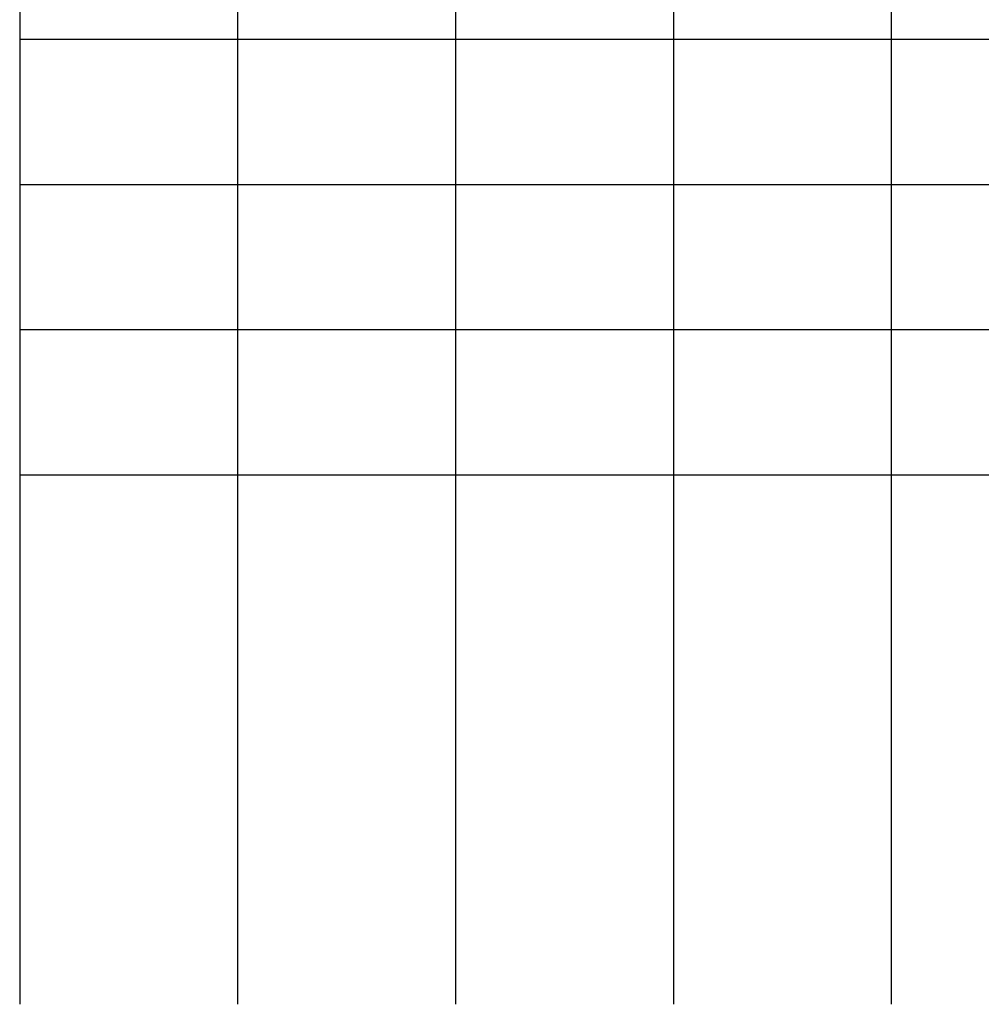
# Model space of a CAD drawing. Header units: centimetres. Extents: x -120 to 11700, y -2329 to 333.
# Tile 1 of 18: x 0 to 1324, y -2329 to -973. Entities that reach past the tile are written whole.
import ezdxf

# ---------------------------------------------------------------- set-up
doc = ezdxf.new("R2010")
doc.units = ezdxf.units.CM
doc.layers.add('E_linie pomocnicze', color=252, linetype='Continuous', plot=False)

msp = doc.modelspace()

# ---------------------------------------------------------------- linework, layer by layer
at = {"layer": 'E_linie pomocnicze'}
for p, q in [((0, 200), (0, -2328.6)), ((300, 200), (300, -2328.6)), ((600, 200), (600, -2328.6)), ((900, 200), (900, -2328.6)), ((1200, 200), (1200, -2328.6)), ((0, -1000), (11700, -1000)), ((0, -1200), (11700, -1200)), ((0, -1400), (11700, -1400)), ((0, -1600), (11700, -1600))]:
    msp.add_line(p, q, dxfattribs=at)

doc.saveas('drawing.dxf')
